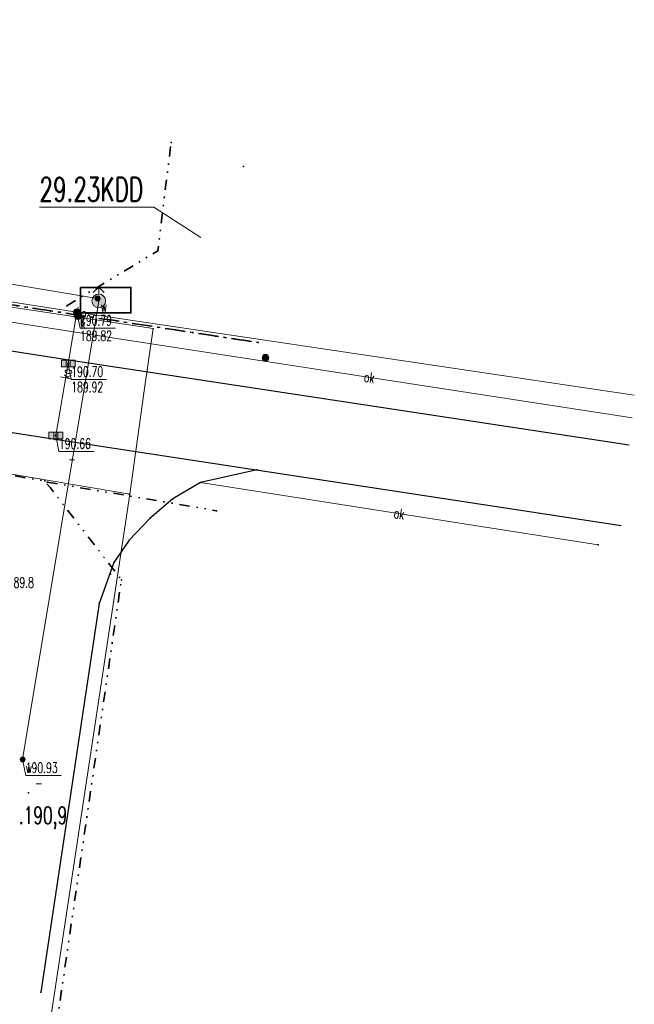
# Model space of a CAD drawing. Header units: metres. Extents: x 5484066 to 5586315, y 5680530 to 5718493.
# Tile 74 of 110: x 5516117 to 5516162, y 5683369 to 5683441. Entities that reach past the tile are written whole.
import ezdxf
from ezdxf.enums import TextEntityAlignment as Align

# ---------------------------------------------------------------- set-up
doc = ezdxf.new("R2010")
doc.units = ezdxf.units.M
doc.linetypes.add('01-SIM Weglinie-PZT-PTW_06-10-2025$0$L_0_02', pattern=[0])
doc.linetypes.add('01-SIM Weglinie-PZT-PTW_06-10-2025$0$L_0_07', pattern=[2.25, 0.75, -0.5, 0, -0.5, 0, -0.5])
for name, color, linetype, lineweight, true_color in [('01-SIM Weglinie-PZT-PTW_06-10-2025$0$a-ppoż', 1, 'Continuous', 35, 0xff0000), ('01-SIM Weglinie-PZT-PTW_06-10-2025$0$EGB_DzialkaEwidencyjna', 7, '01-SIM Weglinie-PZT-PTW_06-10-2025$0$L_0_02', 18, 0x000000), ('01-SIM Weglinie-PZT-PTW_06-10-2025$0$GES_InneUrzadzeniaTowarzyszace_P', 7, 'Continuous', 18, 0x000000), ('01-SIM Weglinie-PZT-PTW_06-10-2025$0$GES_PrzewodKanalizacyjny', 7, 'Continuous', 18, 0x803300), ('01-SIM Weglinie-PZT-PTW_06-10-2025$0$GES_PrzewodWodociagowy', 5, 'Continuous', 18, 0x0000ff), ('01-SIM Weglinie-PZT-PTW_06-10-2025$0$GES_Rzedna', 7, 'Continuous', 18, 0x000000), ('01-SIM Weglinie-PZT-PTW_06-10-2025$0$GES_UrzadzeniaSiecKanalizacyjna_P', 7, 'Continuous', 18, 0x000000), ('01-SIM Weglinie-PZT-PTW_06-10-2025$0$GES_UrzadzeniaSiecWodociagowa_P', 7, 'Continuous', 18, 0x000000), ('01-SIM Weglinie-PZT-PTW_06-10-2025$0$OT_Komunikacja', 7, 'Continuous', 18, 0x000000), ('01-SIM Weglinie-PZT-PTW_06-10-2025$0$pzp', 7, '01-SIM Weglinie-PZT-PTW_06-10-2025$0$L_0_07', 35, 0xd200d2), ('01-SIM Weglinie-PZT-PTW_06-10-2025$0$wysokosci', 7, 'Continuous', 25, 0x803300)]:
    doc.layers.add(name, color=color, linetype=linetype, lineweight=lineweight, true_color=true_color)
doc.layers.add('_xref', color=7, linetype='Continuous')
doc.styles.add('01-SIM Weglinie-PZT-PTW_06-10-2025$0$STANDARD', font='simplex.shx')

# ---------------------------------------------------------------- blocks, each defined once
blk = doc.blocks.new('01-SIM Weglinie-PZT-PTW_06-10-2025$0$L_0_02_2')
at = {"color": 0}
blk.add_point((0, 0), dxfattribs=at)
blk = doc.blocks.new('01-SIM Weglinie-PZT-PTW_06-10-2025$0$L_0_02_1')
at = {"color": 0}
blk.add_point((0, 0), dxfattribs=at)
blk = doc.blocks.new('01-SIM Weglinie-PZT-PTW_06-10-2025$0$SUPW_O')
at = {"linetype": 'Continuous', "lineweight": 18, "true_color": 0xffffff}
blk.add_hatch(color=7, dxfattribs=at).paths.add_polyline_path([(0, -0.5, 1), (0, 0.5, 1)])
at = {"color": 0, "linetype": 'Continuous', "lineweight": 18}
blk.add_circle((0, 0), 0.5, dxfattribs=at)
blk = doc.blocks.new('01-SIM Weglinie-PZT-PTW_06-10-2025$0$SUPP')
at = {"linetype": 'Continuous', "lineweight": 18, "true_color": 0xffffff}
blk.add_hatch(color=7, dxfattribs=at).paths.add_polyline_path([(0, -0.5, 1), (0, 0.5, 1)])
at = {"color": 0, "linetype": 'Continuous', "lineweight": 18}
blk.add_circle((0, 0), 0.5, dxfattribs=at)
blk = doc.blocks.new('01-SIM Weglinie-PZT-PTW_06-10-2025$0$SUPS01_08')
at = {"linetype": 'Continuous', "lineweight": 13}
blk.add_hatch(color=0, dxfattribs=at).paths.add_polyline_path([(0, -0.09, 1), (0, 0.09, 1)])
at = {"color": 0, "linetype": 'Continuous', "lineweight": 13}
blk.add_circle((0, 0), 0.0906, dxfattribs=at)
blk = doc.blocks.new('01-SIM Weglinie-PZT-PTW_06-10-2025$0$SUPS01_05')
at = {"linetype": 'Continuous', "lineweight": 13}
blk.add_hatch(color=0, dxfattribs=at).paths.add_polyline_path([(0, -0.09, 1), (0, 0.09, 1)])
at = {"color": 0, "linetype": 'Continuous', "lineweight": 13}
blk.add_circle((0, 0), 0.0906, dxfattribs=at)
blk = doc.blocks.new('01-SIM Weglinie-PZT-PTW_06-10-2025$0$SUKK')
at = {"linetype": 'Continuous', "lineweight": 18, "true_color": 0xffffff}
blk.add_hatch(color=7, dxfattribs=at).paths.add_polyline_path([(1, 0.5), (1, -0.5), (-1, -0.5), (-1, 0.5)])
at = {"color": 0, "linetype": 'Continuous', "lineweight": 18, "flags": 128}
blk.add_lwpolyline([(1, 0.5), (1, -0.5), (-1, -0.5), (-1, 0.5), (1, 0.5)], close=True, dxfattribs=at)
for points in [[(-0.3, 0.5), (-0.3, -0.5)], [(0.3, 0.5), (0.3, -0.5)]]:
    blk.add_lwpolyline(points, dxfattribs=at)
blk = doc.blocks.new('01-SIM Weglinie-PZT-PTW_06-10-2025$0$SUKS')
at = {"linetype": 'Continuous', "lineweight": 18, "true_color": 0xffffff}
blk.add_hatch(color=7, dxfattribs=at).paths.add_polyline_path([(0, -0.5, 1), (0, 0.5, 1)])
at = {"color": 0, "linetype": 'Continuous', "lineweight": 18}
blk.add_circle((0, 0), 0.5, dxfattribs=at)
blk = doc.blocks.new('01-SIM Weglinie-PZT-PTW_06-10-2025$0$SUWW')
at = {"linetype": 'Continuous', "lineweight": 18}
blk.add_hatch(color=0, dxfattribs=at).paths.add_polyline_path([(0, -0.36, 1), (0, 0.36, 1)])
at = {"color": 0, "linetype": 'Continuous', "lineweight": 18}
blk.add_circle((0, 0), 0.361, dxfattribs=at)
blk = doc.blocks.new('01-SIM Weglinie-PZT-PTW_06-10-2025$0$SUWH')
at = {"linetype": 'Continuous', "lineweight": 18, "true_color": 0xffffff}
blk.add_hatch(color=7, dxfattribs=at).paths.add_polyline_path([(0, -1, 1), (0, 1, 1)])
at = {"color": 0, "linetype": 'Continuous', "lineweight": 18, "flags": 128}
for points in [[(0, 2), (-0.8, 1.2)], [(0, 1), (0, 2)], [(0, 2), (0.8, 1.2)]]:
    blk.add_lwpolyline(points, dxfattribs=at)
at = {"color": 0, "linetype": 'Continuous', "lineweight": 18}
blk.add_circle((0, 0), 1, dxfattribs=at)
blk = doc.blocks.new('01-SIM Weglinie-PZT-PTW_06-10-2025')
for p in [(5516128.52, 5683431.94), (5516133.8, 5683430.2), (5516127.55, 5683424.04), (5516123.146, 5683420.554), (5516123.234, 5683420.375), (5516120.9, 5683420.02), (5516121.642, 5683419.545), (5516121.395, 5683418.106), (5516134.88, 5683417.33), (5516120.999, 5683415.799), (5516121.045, 5683416.065), (5516120.045, 5683410.24), (5516120.096, 5683410.536), (5516134.807, 5683408.036), (5516119.29, 5683407.21), (5516119.47, 5683407.13), (5516130.66, 5683407.104), (5516119.7, 5683406.7), (5516125.45, 5683406.25), (5516128.656, 5683405.912), (5516131.84, 5683405.04), (5516126.959, 5683404.462), (5516125.446, 5683402.884), (5516159.715, 5683402.539), (5516124.341, 5683401.261), (5516124.1, 5683400.4), (5516124.89, 5683399.99), (5516123.257, 5683398.263), (5516117.673, 5683386.853), (5516118.09, 5683384.417), (5516118.99, 5683369.852)]:
    blk.add_point(p)
at = {"layer": '01-SIM Weglinie-PZT-PTW_06-10-2025$0$a-ppoż', "linetype": 'ByBlock'}
blk.add_lwpolyline([(5516121.906, 5683421.352), (5516125.583, 5683421.352), (5516125.583, 5683419.494), (5516121.906, 5683419.494)], close=True, dxfattribs=at)
at = {"layer": '01-SIM Weglinie-PZT-PTW_06-10-2025$0$EGB_DzialkaEwidencyjna', "linetype": 'CONTINUOUS', "lineweight": 18}
for p, q in [((5516002.271, 5683426.249), (5516003.401, 5683436.778)), ((5516003.401, 5683436.778), (5516031.595, 5683432.62)), ((5516031.595, 5683432.62), (5516053.154, 5683429.441)), ((5516053.154, 5683429.441), (5516127.21, 5683418.349)), ((5516054.696, 5683418.413), (5516002.271, 5683426.249)), ((5516058.161, 5683417.802), (5516054.696, 5683418.413)), ((5516127.21, 5683418.349), (5516126.518, 5683413.631)), ((5516088.7, 5683412.568), (5516058.161, 5683417.802)), ((5516126.518, 5683413.631), (5516125.496, 5683406.236)), ((5516113.054, 5683408.372), (5516088.7, 5683412.568)), ((5516125.496, 5683406.236), (5516113.054, 5683408.372)), ((5516125.496, 5683406.236), (5516102.139, 5683251.375))]:
    blk.add_line(p, q, dxfattribs=at)
at = {"layer": '01-SIM Weglinie-PZT-PTW_06-10-2025$0$GES_InneUrzadzeniaTowarzyszace_P'}
for p in [(5516121.698, 5683419.273), (5516135.417, 5683416.217)]:
    blk.add_point(p, dxfattribs=at)
at = {"layer": '01-SIM Weglinie-PZT-PTW_06-10-2025$0$GES_PrzewodKanalizacyjny', "color": 36, "linetype": 'Continuous', "lineweight": 18, "true_color": 0x803300, "flags": 128}
for points in [[(5516162.365, 5683413.493), (5516121.642, 5683419.545), (5516080.286, 5683425.999)], [(5516121.642, 5683419.545), (5516120.999, 5683415.799), (5516120.096, 5683410.536)]]:
    blk.add_lwpolyline(points, dxfattribs=at)
at = {"layer": '01-SIM Weglinie-PZT-PTW_06-10-2025$0$GES_PrzewodWodociagowy', "color": 5, "linetype": 'Continuous', "lineweight": 18, "true_color": 0x0000ff, "flags": 128}
blk.add_lwpolyline([(5516002.713, 5683440.921), (5516038.682, 5683434.295), (5516083.807, 5683427.11), (5516123.146, 5683420.554), (5516123.234, 5683420.375), (5516117.673, 5683386.853)], dxfattribs=at)
at = {"layer": '01-SIM Weglinie-PZT-PTW_06-10-2025$0$GES_Rzedna', "color": 18, "linetype": 'Continuous', "lineweight": 13, "true_color": 0x000000, "flags": 128}
for points in [[(5516124.445, 5683418.382), (5516121.867, 5683418.382), (5516121.642, 5683419.545)], [(5516123.802, 5683414.637), (5516121.224, 5683414.637), (5516120.999, 5683415.799)], [(5516122.899, 5683409.373), (5516120.321, 5683409.373), (5516120.096, 5683410.536)], [(5516120.476, 5683385.69), (5516117.898, 5683385.69), (5516117.673, 5683386.853)]]:
    blk.add_lwpolyline(points, dxfattribs=at)
at = {"layer": '01-SIM Weglinie-PZT-PTW_06-10-2025$0$GES_Rzedna', "color": 36, "true_color": 0x803300}
for p in [(5516121.642, 5683419.545), (5516120.999, 5683415.799), (5516120.096, 5683410.536)]:
    blk.add_point(p, dxfattribs=at)
at = {"layer": '01-SIM Weglinie-PZT-PTW_06-10-2025$0$GES_Rzedna', "color": 5, "true_color": 0x0000ff}
blk.add_point((5516117.673, 5683386.853), dxfattribs=at)
at = {"layer": '01-SIM Weglinie-PZT-PTW_06-10-2025$0$GES_UrzadzeniaSiecKanalizacyjna_P', "color": 36, "true_color": 0x803300}
for p in [(5516121.642, 5683419.545), (5516120.999, 5683415.799), (5516120.096, 5683410.536)]:
    blk.add_point(p, dxfattribs=at)
at = {"layer": '01-SIM Weglinie-PZT-PTW_06-10-2025$0$GES_UrzadzeniaSiecWodociagowa_P', "color": 5, "true_color": 0x0000ff}
for p in [(5516123.146, 5683420.554), (5516123.234, 5683420.375), (5516117.673, 5683386.853)]:
    blk.add_point(p, dxfattribs=at)
at = {"layer": '01-SIM Weglinie-PZT-PTW_06-10-2025$0$OT_Komunikacja', "color": 18, "linetype": 'Continuous', "lineweight": 25, "true_color": 0x000000, "flags": 128}
for points in [[(5516005.25, 5683433.857), (5516006.169, 5683433.649), (5516043.183, 5683428.091), (5516079.835, 5683422.485), (5516121.045, 5683416.065), (5516161.998, 5683409.846)], [(5516134.807, 5683408.036), (5516130.66, 5683407.104), (5516128.656, 5683405.912), (5516126.959, 5683404.462), (5516125.446, 5683402.884), (5516124.341, 5683401.261), (5516123.257, 5683398.263), (5516118.99, 5683369.852)]]:
    blk.add_lwpolyline(points, dxfattribs=at)
blk.add_lwpolyline([(5516161.401, 5683403.93), (5516120.045, 5683410.24), (5516079.069, 5683416.599), (5516042.186, 5683422.276), (5516004.251, 5683428.032), (5516002.225, 5683428.41, 0.089851), (5516000.472, 5683428.478, 0.068242), (5515999.186, 5683428.112, 0.112323), (5515998.309, 5683427.423, 0.112323), (5515997.817, 5683426.423), (5515997.375, 5683422.649)], format="xyb", dxfattribs=at)
at = {"layer": '01-SIM Weglinie-PZT-PTW_06-10-2025$0$OT_Komunikacja', "color": 18, "linetype": 'Continuous', "lineweight": 18, "true_color": 0x000000, "flags": 128}
for points in [[(5516121.395, 5683418.106), (5516089.78, 5683423.033)], [(5516162.198, 5683411.835), (5516121.395, 5683418.106)], [(5516159.715, 5683402.539), (5516130.66, 5683407.104)]]:
    blk.add_lwpolyline(points, dxfattribs=at)
at = {"layer": '01-SIM Weglinie-PZT-PTW_06-10-2025$0$pzp', "lineweight": 35, "flags": 128}
for points in [[(5516120.9, 5683420.02), (5516127.55, 5683424.04), (5516128.52, 5683431.94)], [(5516105.3, 5683269.94), (5516118.34, 5683355.01), (5516124.89, 5683399.99), (5516119.7, 5683406.7), (5516119.29, 5683407.21), (5516068.32, 5683415.87), (5516046.82, 5683419.31)], [(5516119.47, 5683407.13), (5516131.84, 5683405.04)]]:
    blk.add_lwpolyline(points, dxfattribs=at)
blk.add_lwpolyline([(5516048.88, 5683430.38), (5516084.4, 5683425.06), (5516134.88, 5683417.33)], close=True, dxfattribs=at)
at = {"layer": '01-SIM Weglinie-PZT-PTW_06-10-2025$0$pzp', "color": 18, "linetype": 'Continuous', "lineweight": 13, "true_color": 0x000000, "flags": 128}
blk.add_lwpolyline([(5516118.9, 5683427.212), (5516127.258, 5683427.212), (5516130.7, 5683425)], dxfattribs=at)
at = {"layer": '01-SIM Weglinie-PZT-PTW_06-10-2025$0$EGB_DzialkaEwidencyjna', "color": 18, "linetype": 'Continuous', "true_color": 0x000000, "xscale": 0.5, "yscale": 0.5, "zscale": 0.5}
for name, p, rotation in [('01-SIM Weglinie-PZT-PTW_06-10-2025$0$L_0_02_2', (5516127.21, 5683418.349), 171.48), ('01-SIM Weglinie-PZT-PTW_06-10-2025$0$L_0_02_1', (5516127.21, 5683418.349), 261.65), ('01-SIM Weglinie-PZT-PTW_06-10-2025$0$L_0_02_2', (5516126.518, 5683413.631), 81.65), ('01-SIM Weglinie-PZT-PTW_06-10-2025$0$L_0_02_1', (5516126.518, 5683413.631), 262.14), ('01-SIM Weglinie-PZT-PTW_06-10-2025$0$L_0_02_2', (5516125.496, 5683406.236), 82.14000000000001), ('01-SIM Weglinie-PZT-PTW_06-10-2025$0$L_0_02_1', (5516125.496, 5683406.236), 170.26)]:
    blk.add_blockref(name, p, dxfattribs=dict(at, rotation=rotation))
at = {"layer": '01-SIM Weglinie-PZT-PTW_06-10-2025$0$GES_InneUrzadzeniaTowarzyszace_P', "linetype": 'Continuous', "xscale": 0.5, "yscale": 0.5, "zscale": 0.5}
for name, p in [('01-SIM Weglinie-PZT-PTW_06-10-2025$0$SUPW_O', (5516121.698, 5683419.273)), ('01-SIM Weglinie-PZT-PTW_06-10-2025$0$SUPP', (5516135.417, 5683416.217))]:
    blk.add_blockref(name, p, dxfattribs=at)
at = {"layer": '01-SIM Weglinie-PZT-PTW_06-10-2025$0$GES_Rzedna', "color": 36, "linetype": 'Continuous', "true_color": 0x803300, "xscale": 0.5, "yscale": 0.5, "zscale": 0.5}
for p in [(5516121.642, 5683419.545), (5516120.999, 5683415.799), (5516120.096, 5683410.536)]:
    blk.add_blockref('01-SIM Weglinie-PZT-PTW_06-10-2025$0$SUPS01_05', p, dxfattribs=at)
at = {"layer": '01-SIM Weglinie-PZT-PTW_06-10-2025$0$GES_Rzedna', "color": 5, "linetype": 'Continuous', "true_color": 0x0000ff, "xscale": 0.5, "yscale": 0.5, "zscale": 0.5}
blk.add_blockref('01-SIM Weglinie-PZT-PTW_06-10-2025$0$SUPS01_08', (5516117.673, 5683386.853), dxfattribs=at)
at = {"layer": '01-SIM Weglinie-PZT-PTW_06-10-2025$0$GES_UrzadzeniaSiecKanalizacyjna_P', "color": 36, "linetype": 'Continuous', "true_color": 0x803300, "xscale": 0.5, "yscale": 0.5, "zscale": 0.5}
for name, p in [('01-SIM Weglinie-PZT-PTW_06-10-2025$0$SUKS', (5516121.642, 5683419.545)), ('01-SIM Weglinie-PZT-PTW_06-10-2025$0$SUKK', (5516120.999, 5683415.799)), ('01-SIM Weglinie-PZT-PTW_06-10-2025$0$SUKK', (5516120.096, 5683410.536))]:
    blk.add_blockref(name, p, dxfattribs=at)
at = {"layer": '01-SIM Weglinie-PZT-PTW_06-10-2025$0$GES_UrzadzeniaSiecWodociagowa_P', "color": 5, "linetype": 'Continuous', "true_color": 0x0000ff, "xscale": 0.5, "yscale": 0.5, "zscale": 0.5}
for name, p in [('01-SIM Weglinie-PZT-PTW_06-10-2025$0$SUWH', (5516123.234, 5683420.375)), ('01-SIM Weglinie-PZT-PTW_06-10-2025$0$SUWW', (5516117.673, 5683386.853))]:
    blk.add_blockref(name, p, dxfattribs=at)
at = {"layer": '01-SIM Weglinie-PZT-PTW_06-10-2025$0$GES_UrzadzeniaSiecWodociagowa_P', "color": 5, "linetype": 'Continuous', "true_color": 0x0000ff, "xscale": 0.5, "yscale": 0.5, "zscale": 0.5, "rotation": 237.18}
blk.add_blockref('01-SIM Weglinie-PZT-PTW_06-10-2025$0$SUWW', (5516123.146, 5683420.554), dxfattribs=at)
at = {"layer": '01-SIM Weglinie-PZT-PTW_06-10-2025$0$GES_InneUrzadzeniaTowarzyszace_P', "color": 18, "lineweight": 15, "true_color": 0x000000, "style": '01-SIM Weglinie-PZT-PTW_06-10-2025$0$STANDARD', "width": 0.66}
blk.add_text('k', height=0.75, dxfattribs=at).set_placement((5516121.923, 5683419.048), align=Align.TOP_LEFT)
at = {"layer": '01-SIM Weglinie-PZT-PTW_06-10-2025$0$GES_PrzewodKanalizacyjny', "color": 36, "lineweight": 15, "true_color": 0x803300, "style": '01-SIM Weglinie-PZT-PTW_06-10-2025$0$STANDARD', "width": 0.66}
for rotation, p in [(-8.5, (5516121.966, 5683419.497)), (-279.7, (5516120.869, 5683415.04))]:
    blk.add_text('ko', height=0.75, rotation=rotation, dxfattribs=at).set_placement(p, align=Align.MIDDLE_CENTER)
at = {"layer": '01-SIM Weglinie-PZT-PTW_06-10-2025$0$GES_Rzedna', "color": 36, "lineweight": 15, "true_color": 0x803300, "style": '01-SIM Weglinie-PZT-PTW_06-10-2025$0$STANDARD', "width": 0.66}
for s, p in [('190.79', (5516121.867, 5683419.32)), ('189.82', (5516121.867, 5683418.195)), ('190.70', (5516121.224, 5683415.574)), ('189.92', (5516121.224, 5683414.449)), ('190.66', (5516120.321, 5683410.311)), ('  -', (5516120.321, 5683409.186))]:
    blk.add_text(s, height=0.75, rotation=-360, dxfattribs=at).set_placement(p, align=Align.TOP_LEFT)
at = {"layer": '01-SIM Weglinie-PZT-PTW_06-10-2025$0$GES_Rzedna', "color": 1, "lineweight": 15, "true_color": 0xff0000, "style": '01-SIM Weglinie-PZT-PTW_06-10-2025$0$STANDARD', "width": 0.66}
blk.add_text('189.8', height=0.75, dxfattribs=at).set_placement((5516116.583, 5683399.788), align=Align.MIDDLE_LEFT)
at = {"layer": '01-SIM Weglinie-PZT-PTW_06-10-2025$0$GES_Rzedna', "color": 5, "lineweight": 15, "true_color": 0x0000ff, "style": '01-SIM Weglinie-PZT-PTW_06-10-2025$0$STANDARD', "width": 0.66}
for s, p in [('190.93', (5516117.898, 5683386.628)), ('  -', (5516117.898, 5683385.503))]:
    blk.add_text(s, height=0.75, rotation=-360, dxfattribs=at).set_placement(p, align=Align.TOP_LEFT)
at = {"layer": '01-SIM Weglinie-PZT-PTW_06-10-2025$0$GES_UrzadzeniaSiecKanalizacyjna_P', "color": 36, "lineweight": 15, "true_color": 0x803300, "style": '01-SIM Weglinie-PZT-PTW_06-10-2025$0$STANDARD', "width": 0.66}
blk.add_text('k', height=0.75, rotation=-360, dxfattribs=at).set_placement((5516121.867, 5683419.32), align=Align.TOP_LEFT)
at = {"layer": '01-SIM Weglinie-PZT-PTW_06-10-2025$0$GES_UrzadzeniaSiecWodociagowa_P', "color": 5, "lineweight": 15, "true_color": 0x0000ff, "style": '01-SIM Weglinie-PZT-PTW_06-10-2025$0$STANDARD', "width": 0.66}
for p in [(5516123.371, 5683420.329), (5516117.898, 5683386.628)]:
    blk.add_text('w', height=0.75, rotation=-360, dxfattribs=at).set_placement(p, align=Align.TOP_LEFT)
at = {"layer": '01-SIM Weglinie-PZT-PTW_06-10-2025$0$OT_Komunikacja', "color": 18, "lineweight": 15, "true_color": 0x000000, "style": '01-SIM Weglinie-PZT-PTW_06-10-2025$0$STANDARD', "width": 0.66}
for rotation, p in [(-8.7, (5516143.01, 5683414.784)), (-8.9, (5516145.188, 5683404.822))]:
    blk.add_text('ok', height=0.75, rotation=rotation, dxfattribs=at).set_placement(p, align=Align.MIDDLE_CENTER)
at = {"layer": '01-SIM Weglinie-PZT-PTW_06-10-2025$0$pzp', "linetype": 'Continuous', "lineweight": 35, "style": '01-SIM Weglinie-PZT-PTW_06-10-2025$0$STANDARD', "width": 0.66}
blk.add_text('29.23KDD', height=1.75, dxfattribs=at).set_placement((5516118.9, 5683429.4), align=Align.TOP_LEFT)
at = {"layer": '01-SIM Weglinie-PZT-PTW_06-10-2025$0$wysokosci', "lineweight": 25, "style": '01-SIM Weglinie-PZT-PTW_06-10-2025$0$STANDARD', "width": 0.66}
blk.add_text('.190,9', height=1.25, dxfattribs=at).set_placement((5516117.39, 5683383.4), align=Align.TOP_LEFT)

msp = doc.modelspace()

# ---------------------------------------------------------------- block references
at = {"layer": '_xref'}
msp.add_blockref('01-SIM Weglinie-PZT-PTW_06-10-2025', (0, 0), dxfattribs=at)

doc.saveas('drawing.dxf')
